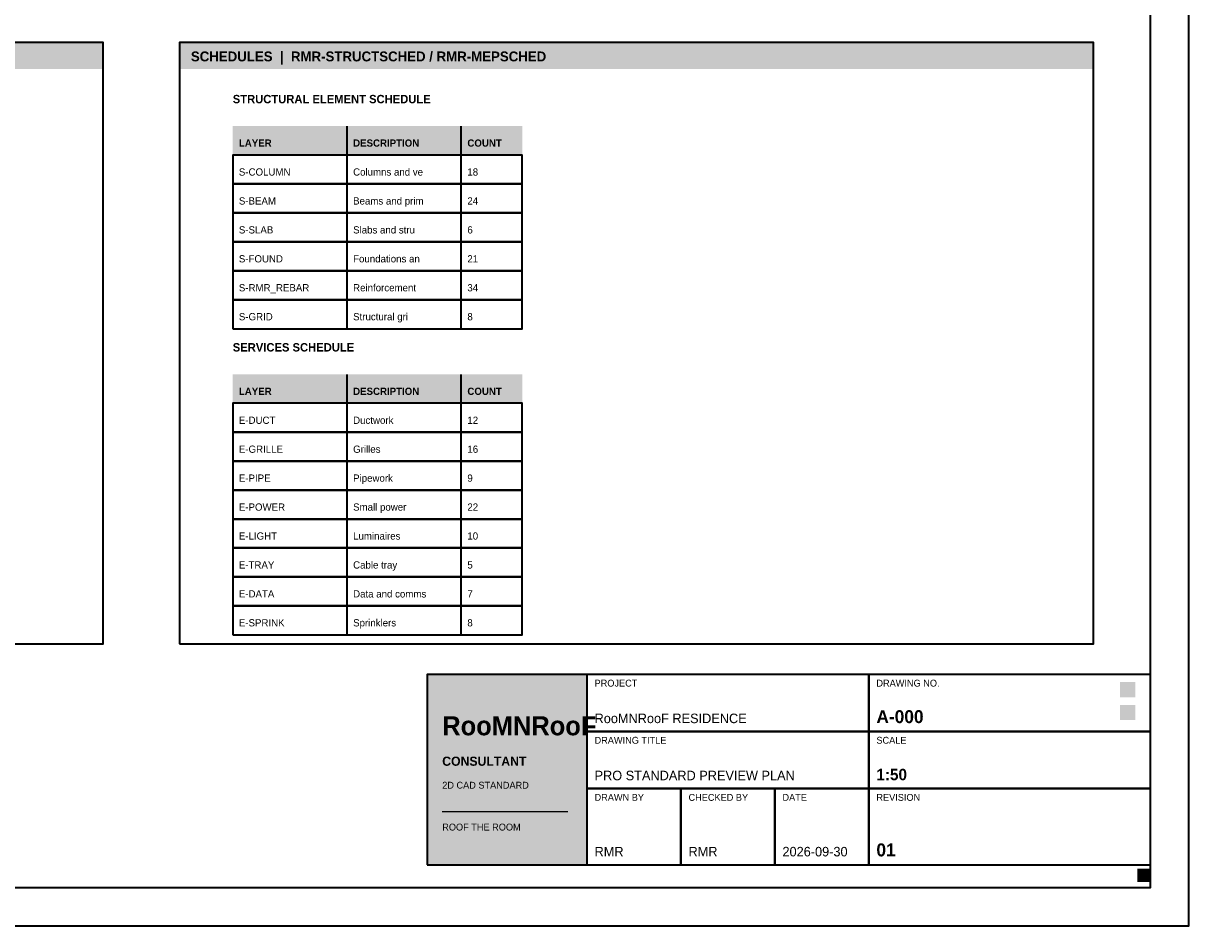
# Model space of a CAD drawing. Header units: millimetres. Extents: x 0 to 841, y 0 to 594.
# Tile 4 of 5: x 535 to 841, y 0 to 237. Entities that reach past the tile are written whole.
import ezdxf

# ---------------------------------------------------------------- set-up
doc = ezdxf.new("R2010")
doc.units = ezdxf.units.MM
for name, color, linetype, lineweight, true_color in [('RMR-A-FRAME', 7, 'Continuous', 35, 0x1f2a33), ('RMR-A-TEXT', 7, 'Continuous', 13, 0x1f2a33), ('RMR-PRES-KEY', 7, 'Continuous', 18, 0xd6a34c), ('RMR-PRES-NORTH', 7, 'Continuous', 18, 0x398982), ('RMR-PRES-TITLE', 7, 'Continuous', 25, 0xc65d48)]:
    doc.layers.add(name, color=color, linetype=linetype, lineweight=lineweight, true_color=true_color)
doc.styles.add('RMR-BODY', font='Aptos.ttf')
doc.styles.add('RMR-HEAD', font='Montserrat-SemiBold.ttf', dxfattribs={"width": 0.95})
doc.styles.add('RMR-LABEL', font='Aptos.ttf', dxfattribs={"width": 0.98})
doc.styles.add('RMR-NOTE', font='Aptos.ttf', dxfattribs={"width": 0.95})
doc.styles.add('RMR-NUMBER', font='Montserrat-SemiBold.ttf', dxfattribs={"width": 0.9})
doc.styles.add('RMR-TITLE', font='Montserrat-SemiBold.ttf', dxfattribs={"width": 0.92})

msp = doc.modelspace()

# ---------------------------------------------------------------- linework, layer by layer
at = {"layer": 'RMR-A-FRAME', "true_color": 0x1f2a33}
for p, q in [((620, 202.4), (620, 210)), ((650, 202.4), (650, 210)), ((620, 137.2), (620, 144.8)), ((650, 137.2), (650, 144.8))]:
    msp.add_line(p, q, dxfattribs=at)
at = {"layer": 'RMR-A-FRAME', "true_color": 0x566874}
for p, q in [((620, 194.8), (620, 202.4)), ((650, 194.8), (650, 202.4)), ((620, 187.2), (620, 194.8)), ((650, 187.2), (650, 194.8)), ((620, 179.6), (620, 187.2)), ((650, 179.6), (650, 187.2)), ((620, 172), (620, 179.6)), ((650, 172), (650, 179.6)), ((620, 164.4), (620, 172)), ((650, 164.4), (650, 172)), ((620, 156.8), (620, 164.4)), ((650, 156.8), (650, 164.4)), ((620, 129.6), (620, 137.2)), ((650, 129.6), (650, 137.2)), ((620, 122), (620, 129.6)), ((650, 122), (650, 129.6)), ((620, 114.4), (620, 122)), ((650, 114.4), (650, 122)), ((620, 106.8), (620, 114.4)), ((650, 106.8), (650, 114.4)), ((620, 99.2), (620, 106.8)), ((650, 99.2), (650, 106.8)), ((620, 91.6), (620, 99.2)), ((650, 91.6), (650, 99.2)), ((620, 84), (620, 91.6)), ((650, 84), (650, 91.6)), ((620, 76.4), (620, 84)), ((650, 76.4), (650, 84))]:
    msp.add_line(p, q, dxfattribs=at)
at = {"layer": 'RMR-A-FRAME', "true_color": 0x1f2a33}
for points in [[(0, 0), (841, 0), (841, 594), (0, 594), (0, 0)], [(641, 16), (831, 16), (831, 66), (641, 66), (641, 16)], [(683, 51), (757, 51), (757, 66), (683, 66), (683, 51)], [(757, 51), (831, 51), (831, 66), (757, 66), (757, 51)], [(683, 36), (757, 36), (757, 51), (683, 51), (683, 36)], [(757, 36), (831, 36), (831, 51), (757, 51), (757, 36)], [(683, 16), (707.667, 16), (707.667, 36), (683, 36), (683, 16)], [(707.667, 16), (732.333, 16), (732.333, 36), (707.667, 36), (707.667, 16)], [(732.333, 16), (757, 16), (757, 36), (732.333, 36), (732.333, 16)], [(757, 16), (831, 16), (831, 36), (757, 36), (757, 16)]]:
    msp.add_lwpolyline(points, dxfattribs=at)
at = {"layer": 'RMR-A-FRAME', "true_color": 0x398982}
msp.add_lwpolyline([(10, 10), (831, 10), (831, 584), (10, 584), (10, 10)], dxfattribs=at)
at = {"layer": 'RMR-A-FRAME', "true_color": 0x566874}
for points in [[(316, 74), (556, 74), (556, 232), (316, 232), (316, 74)], [(576, 74), (816, 74), (816, 232), (576, 232), (576, 74)], [(590, 194.8), (666, 194.8), (666, 202.4), (590, 202.4), (590, 194.8)], [(590, 187.2), (666, 187.2), (666, 194.8), (590, 194.8), (590, 187.2)], [(590, 179.6), (666, 179.6), (666, 187.2), (590, 187.2), (590, 179.6)], [(590, 172), (666, 172), (666, 179.6), (590, 179.6), (590, 172)], [(590, 164.4), (666, 164.4), (666, 172), (590, 172), (590, 164.4)], [(590, 156.8), (666, 156.8), (666, 164.4), (590, 164.4), (590, 156.8)], [(590, 129.6), (666, 129.6), (666, 137.2), (590, 137.2), (590, 129.6)], [(590, 122), (666, 122), (666, 129.6), (590, 129.6), (590, 122)], [(590, 114.4), (666, 114.4), (666, 122), (590, 122), (590, 114.4)], [(590, 106.8), (666, 106.8), (666, 114.4), (590, 114.4), (590, 106.8)], [(590, 99.2), (666, 99.2), (666, 106.8), (590, 106.8), (590, 99.2)], [(590, 91.6), (666, 91.6), (666, 99.2), (590, 99.2), (590, 91.6)], [(590, 84), (666, 84), (666, 91.6), (590, 91.6), (590, 84)], [(590, 76.4), (666, 76.4), (666, 84), (590, 84), (590, 76.4)]]:
    msp.add_lwpolyline(points, dxfattribs=at)
at = {"layer": 'RMR-PRES-KEY', "true_color": 0xd6a34c}
for points in [[(823, 54), (827, 54), (823, 58), (827, 58)], [(827.5, 11.5), (831, 11.5), (827.5, 15), (831, 15)]]:
    msp.add_solid(points, dxfattribs=at)
at = {"layer": 'RMR-PRES-NORTH', "true_color": 0x398982}
msp.add_solid([(823, 60), (827, 60), (823, 64), (827, 64)], dxfattribs=at)
at = {"layer": 'RMR-PRES-TITLE', "true_color": 0xd6a34c}
msp.add_line((645, 30), (678, 30), dxfattribs=at)
at = {"layer": 'RMR-PRES-TITLE', "true_color": 0xc65d48}
for points in [[(316, 225), (556, 225), (316, 232), (556, 232)], [(576, 225), (816, 225), (576, 232), (816, 232)], [(641, 16), (683, 16), (641, 66), (683, 66)]]:
    msp.add_solid(points, dxfattribs=at)
at = {"layer": 'RMR-PRES-TITLE', "true_color": 0xeee1c9}
for points in [[(590, 202.4), (666, 202.4), (590, 210), (666, 210)], [(590, 137.2), (666, 137.2), (590, 144.8), (666, 144.8)]]:
    msp.add_solid(points, dxfattribs=at)

# ---------------------------------------------------------------- texts
at = {"layer": 'RMR-A-TEXT', "true_color": 0xc65d48}
for s, height, style, p in [('STRUCTURAL ELEMENT SCHEDULE', 2.2, 'RMR-HEAD', (590, 216)), ('S-COLUMN', 1.9, 'RMR-LABEL', (591.6, 197)), ('S-BEAM', 1.9, 'RMR-LABEL', (591.6, 189.4)), ('S-SLAB', 1.9, 'RMR-LABEL', (591.6, 181.8)), ('S-FOUND', 1.9, 'RMR-LABEL', (591.6, 174.2)), ('S-RMR_REBAR', 1.9, 'RMR-LABEL', (591.6, 166.6)), ('S-GRID', 1.9, 'RMR-LABEL', (591.6, 159)), ('SERVICES SCHEDULE', 2.2, 'RMR-HEAD', (590, 150.8)), ('E-DUCT', 1.9, 'RMR-LABEL', (591.6, 131.8)), ('E-GRILLE', 1.9, 'RMR-LABEL', (591.6, 124.2)), ('E-PIPE', 1.9, 'RMR-LABEL', (591.6, 116.6)), ('E-POWER', 1.9, 'RMR-LABEL', (591.6, 109)), ('E-LIGHT', 1.9, 'RMR-LABEL', (591.6, 101.4)), ('E-TRAY', 1.9, 'RMR-LABEL', (591.6, 93.8)), ('E-DATA', 1.9, 'RMR-LABEL', (591.6, 86.2)), ('E-SPRINK', 1.9, 'RMR-LABEL', (591.6, 78.6)), ('A-000', 3.4, 'RMR-NUMBER', (759, 53.2))]:
    msp.add_text(s, height=height, dxfattribs=dict(at, style=style)).set_placement(p)
at = {"layer": 'RMR-A-TEXT', "true_color": 0x1f2a33}
for s, height, style, p in [('LAYER', 1.9, 'RMR-HEAD', (591.6, 204.6)), ('DESCRIPTION', 1.9, 'RMR-HEAD', (621.6, 204.6)), ('COUNT', 1.9, 'RMR-HEAD', (651.6, 204.6)), ('Columns and ve', 1.9, 'RMR-BODY', (621.6, 197)), ('18', 1.9, 'RMR-BODY', (651.6, 197)), ('Beams and prim', 1.9, 'RMR-BODY', (621.6, 189.4)), ('24', 1.9, 'RMR-BODY', (651.6, 189.4)), ('Slabs and stru', 1.9, 'RMR-BODY', (621.6, 181.8)), ('6', 1.9, 'RMR-BODY', (651.6, 181.8)), ('Foundations an', 1.9, 'RMR-BODY', (621.6, 174.2)), ('21', 1.9, 'RMR-BODY', (651.6, 174.2)), ('Reinforcement ', 1.9, 'RMR-BODY', (621.6, 166.6)), ('34', 1.9, 'RMR-BODY', (651.6, 166.6)), ('Structural gri', 1.9, 'RMR-BODY', (621.6, 159)), ('8', 1.9, 'RMR-BODY', (651.6, 159)), ('LAYER', 1.9, 'RMR-HEAD', (591.6, 139.4)), ('DESCRIPTION', 1.9, 'RMR-HEAD', (621.6, 139.4)), ('COUNT', 1.9, 'RMR-HEAD', (651.6, 139.4)), ('Ductwork', 1.9, 'RMR-BODY', (621.6, 131.8)), ('12', 1.9, 'RMR-BODY', (651.6, 131.8)), ('Grilles', 1.9, 'RMR-BODY', (621.6, 124.2)), ('16', 1.9, 'RMR-BODY', (651.6, 124.2)), ('Pipework', 1.9, 'RMR-BODY', (621.6, 116.6)), ('9', 1.9, 'RMR-BODY', (651.6, 116.6)), ('Small power', 1.9, 'RMR-BODY', (621.6, 109)), ('22', 1.9, 'RMR-BODY', (651.6, 109)), ('Luminaires', 1.9, 'RMR-BODY', (621.6, 101.4)), ('10', 1.9, 'RMR-BODY', (651.6, 101.4)), ('Cable tray', 1.9, 'RMR-BODY', (621.6, 93.8)), ('5', 1.9, 'RMR-BODY', (651.6, 93.8)), ('Data and comms', 1.9, 'RMR-BODY', (621.6, 86.2)), ('7', 1.9, 'RMR-BODY', (651.6, 86.2)), ('Sprinklers', 1.9, 'RMR-BODY', (621.6, 78.6)), ('8', 1.9, 'RMR-BODY', (651.6, 78.6)), ('RooMNRooF RESIDENCE', 2.5, 'RMR-BODY', (685, 53.2)), ('PRO STANDARD PREVIEW PLAN', 2.5, 'RMR-BODY', (685, 38.2)), ('1:50', 3, 'RMR-NUMBER', (759, 38.2)), ('01', 3.4, 'RMR-NUMBER', (759, 18.2)), ('RMR', 2.5, 'RMR-BODY', (685, 18.2)), ('RMR', 2.5, 'RMR-BODY', (709.667, 18.2)), ('2026-09-30', 2.5, 'RMR-BODY', (734.333, 18.2))]:
    msp.add_text(s, height=height, dxfattribs=dict(at, style=style)).set_placement(p)
at = {"layer": 'RMR-A-TEXT', "true_color": 0x566874, "style": 'RMR-NOTE'}
for s, p in [('PROJECT', (685, 62.8)), ('DRAWING NO.', (759, 62.8)), ('DRAWING TITLE', (685, 47.8)), ('SCALE', (759, 47.8)), ('DRAWN BY', (685, 32.8)), ('CHECKED BY', (709.667, 32.8)), ('DATE', (734.333, 32.8)), ('REVISION', (759, 32.8))]:
    msp.add_text(s, height=1.8, dxfattribs=at).set_placement(p)
at = {"layer": 'RMR-PRES-TITLE', "true_color": 0xeee1c9}
for s, height, style, p in [('SCHEDULES  |  RMR-STRUCTSCHED / RMR-MEPSCHED', 2.6, 'RMR-HEAD', (579, 227)), ('RooMNRooF', 5, 'RMR-TITLE', (645, 50)), ('CONSULTANT', 2.4, 'RMR-HEAD', (645, 42)), ('2D CAD STANDARD', 1.8, 'RMR-NOTE', (645, 36)), ('ROOF THE ROOM', 1.8, 'RMR-NOTE', (645, 25))]:
    msp.add_text(s, height=height, dxfattribs=dict(at, style=style)).set_placement(p)

doc.saveas('drawing.dxf')
